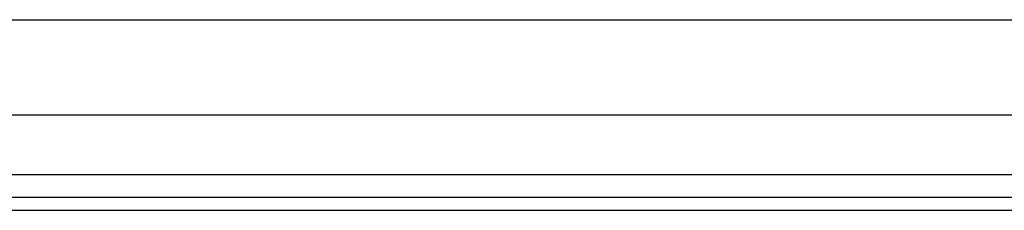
# Model space of a CAD drawing. Header units: inches. Extents: x 2 to 104, y 2 to 68.
# Tile 17 of 98: x 20.146 to 25.31, y 20.773 to 21.772. Entities that reach past the tile are written whole.
import ezdxf

# ---------------------------------------------------------------- set-up
doc = ezdxf.new("R2010")
doc.units = ezdxf.units.IN
doc.header["$LTSCALE"] = 6.250991
doc.header["$MEASUREMENT"] = 0
doc.layers.add('Visible Edges(ANSI)', color=7, linetype='Continuous', lineweight=25)
doc.layers.add('Visible Tangent Edges(ANSI)', color=7, linetype='Continuous', lineweight=25)

msp = doc.modelspace()

# ---------------------------------------------------------------- linework, layer by layer
at = {"layer": 'Visible Edges(ANSI)'}
for p, q in [((6.2657, 21.7722), (29.2919, 21.7722)), ((29.2919, 21.2726), (6.2657, 21.2726)), ((30.2451, 20.8402), (5.3384, 20.8402)), ((5.3384, 20.773), (30.2451, 20.773))]:
    msp.add_line(p, q, dxfattribs=at)
at = {"layer": 'Visible Tangent Edges(ANSI)'}
msp.add_line((30.2451, 20.9583), (5.3384, 20.9583), dxfattribs=at)

doc.saveas('drawing.dxf')
